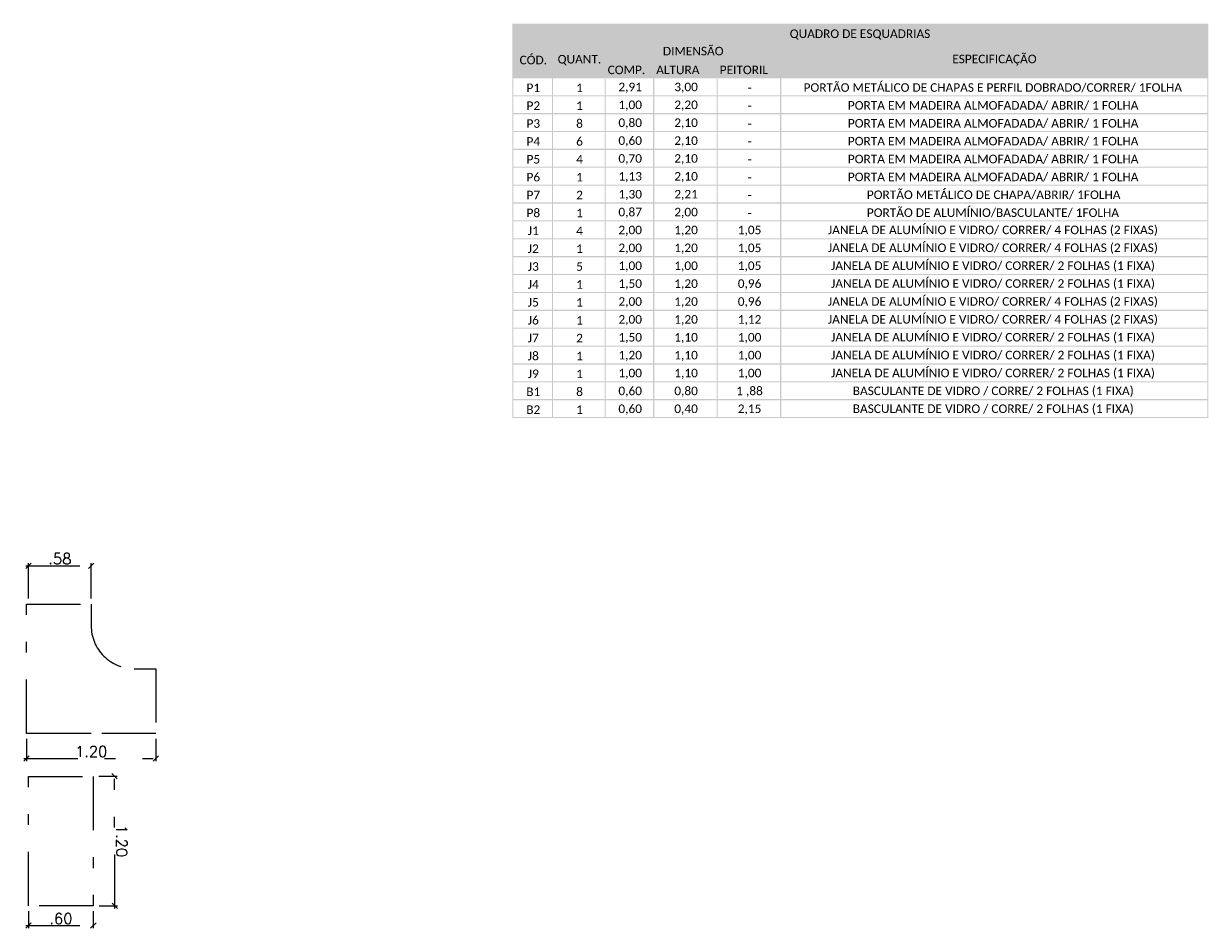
# Model space of a CAD drawing. Header units: millimetres. Extents: x 26 to 1362, y 24 to 358.
# Tile 66 of 256: x 559 to 570, y 143 to 151. Entities that reach past the tile are written whole.
import ezdxf

# ---------------------------------------------------------------- set-up
doc = ezdxf.new("R2010")
doc.units = ezdxf.units.MM
doc.linetypes.add('DIVIDE', pattern=[1.25, 0.5, -0.25, 0, -0.25, 0, -0.25])
for name, color, linetype in [('ARQ-LINHACORTE', 3, 'DIVIDE'), ('PDF6_Solid Fills', 7, 'Continuous'), ('PDF6_Text', 7, 'Continuous')]:
    doc.layers.add(name, color=color, linetype=linetype)
doc.styles.add('PDF Calibri', font='calibri.ttf')
doc.styles.add('ROMANS', font='romans.shx')
doc.dimstyles.new('lOHAINA 1-50', dxfattribs={"dimscale": 0.5, "dimtxt": 0.2, "dimasz": 0.1, "dimexe": 0.05, "dimexo": 0.1, "dimgap": 0.03, "dimtad": 1, "dimzin": 5, "dimdsep": 46, "dimtxsty": 'ROMANS', "dimblk": 'OBLIQUE', "dimcen": 0, "dimdle": 0.05, "dimadec": 0, "dimazin": 0, "dimtfac": 1, "dimtofl": 0, "dimtmove": 2, "dimatfit": 3, "dimfxl": 0.04, "dimtolj": 1, "dimtzin": 1, "dimarcsym": 0})

# ---------------------------------------------------------------- blocks, each defined once
blk = doc.blocks.new('_Oblique')
at = {"color": 0, "linetype": 'ByBlock', "lineweight": -2}
blk.add_line((-0.5, -0.5), (0.5, 0.5), dxfattribs=at)
blk = doc.blocks.new('*D395')
at = {"layer": 'ARQ-LINHACORTE', "color": 0, "lineweight": -2, "transparency": 16777216}
for p, q in [((558.693, 146.14), (559.323, 146.14)), ((558.718, 145.835), (558.718, 146.165)), ((559.298, 145.835), (559.298, 146.165))]:
    blk.add_line(p, q, dxfattribs=at)
at = {"layer": 'DEFPOINTS', "color": 0, "transparency": 16777216}
for p in [(559.298, 146.14), (558.718, 145.785), (559.298, 145.785)]:
    blk.add_point(p, dxfattribs=at)
at = {"layer": 'ARQ-LINHACORTE', "color": 0, "lineweight": -2, "transparency": 16777216, "xscale": 0.05, "yscale": 0.05, "zscale": 0.05, "rotation": 180}
blk.add_blockref('_Oblique', (558.718, 146.14), dxfattribs=at)
at = {"layer": 'ARQ-LINHACORTE', "color": 0, "lineweight": -2, "transparency": 16777216, "xscale": 0.05, "yscale": 0.05, "zscale": 0.05}
blk.add_blockref('_Oblique', (559.298, 146.14), dxfattribs=at)
at = {"layer": 'ARQ-LINHACORTE', "color": 0, "transparency": 16777216, "insert": (559.008, 146.205), "char_height": 0.1, "attachment_point": 5, "style": 'ROMANS'}
blk.add_mtext('\\A1;.58', dxfattribs=at)
blk = doc.blocks.new('*D396')
at = {"layer": 'ARQ-LINHACORTE', "color": 0, "lineweight": -2, "transparency": 16777216}
for p, q in [((558.698, 144.535), (558.698, 144.328)), ((559.898, 144.535), (559.898, 144.328)), ((558.673, 144.353), (559.923, 144.353))]:
    blk.add_line(p, q, dxfattribs=at)
at = {"layer": 'DEFPOINTS', "color": 0, "transparency": 16777216}
for p in [(558.698, 144.585), (559.898, 144.585), (559.898, 144.353)]:
    blk.add_point(p, dxfattribs=at)
at = {"layer": 'ARQ-LINHACORTE', "color": 0, "lineweight": -2, "transparency": 16777216, "xscale": 0.05, "yscale": 0.05, "zscale": 0.05, "rotation": 180}
blk.add_blockref('_Oblique', (558.698, 144.353), dxfattribs=at)
at = {"layer": 'ARQ-LINHACORTE', "color": 0, "lineweight": -2, "transparency": 16777216, "xscale": 0.05, "yscale": 0.05, "zscale": 0.05}
blk.add_blockref('_Oblique', (559.898, 144.353), dxfattribs=at)
at = {"layer": 'ARQ-LINHACORTE', "color": 0, "transparency": 16777216, "insert": (559.298, 144.418), "char_height": 0.1, "attachment_point": 5, "style": 'ROMANS'}
blk.add_mtext('\\A1;1.20', dxfattribs=at)
blk = doc.blocks.new('*D397')
at = {"layer": 'ARQ-LINHACORTE', "color": 0, "lineweight": -2, "transparency": 16777216}
for p, q in [((558.718, 142.937), (558.718, 142.779)), ((559.318, 142.937), (559.318, 142.779)), ((558.693, 142.804), (559.343, 142.804))]:
    blk.add_line(p, q, dxfattribs=at)
at = {"layer": 'DEFPOINTS', "color": 0, "transparency": 16777216}
for p in [(558.718, 142.987), (559.318, 142.987), (559.318, 142.804)]:
    blk.add_point(p, dxfattribs=at)
at = {"layer": 'ARQ-LINHACORTE', "color": 0, "lineweight": -2, "transparency": 16777216, "xscale": 0.05, "yscale": 0.05, "zscale": 0.05, "rotation": 180}
blk.add_blockref('_Oblique', (558.718, 142.804), dxfattribs=at)
at = {"layer": 'ARQ-LINHACORTE', "color": 0, "lineweight": -2, "transparency": 16777216, "xscale": 0.05, "yscale": 0.05, "zscale": 0.05}
blk.add_blockref('_Oblique', (559.318, 142.804), dxfattribs=at)
at = {"layer": 'ARQ-LINHACORTE', "color": 0, "transparency": 16777216, "insert": (559.018, 142.869), "char_height": 0.1, "attachment_point": 5, "style": 'ROMANS'}
blk.add_mtext('\\A1;.60', dxfattribs=at)
blk = doc.blocks.new('*D398')
at = {"layer": 'ARQ-LINHACORTE', "color": 0, "lineweight": -2, "transparency": 16777216}
for p, q in [((559.368, 144.188), (559.539, 144.188)), ((559.517, 142.963), (559.514, 144.213)), ((559.371, 142.988), (559.542, 142.988))]:
    blk.add_line(p, q, dxfattribs=at)
at = {"layer": 'DEFPOINTS', "color": 0, "transparency": 16777216}
for p in [(559.318, 144.187), (559.514, 144.188), (559.321, 142.987)]:
    blk.add_point(p, dxfattribs=at)
at = {"layer": 'ARQ-LINHACORTE', "color": 0, "lineweight": -2, "transparency": 16777216, "xscale": 0.05, "yscale": 0.05, "zscale": 0.05}
for p, rotation in [((559.514, 144.188), 90.16073938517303), ((559.517, 142.988), 270.160739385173)]:
    blk.add_blockref('_Oblique', p, dxfattribs=dict(at, rotation=rotation))
at = {"layer": 'ARQ-LINHACORTE', "color": 0, "transparency": 16777216, "insert": (559.581, 143.588), "char_height": 0.1, "attachment_point": 5, "rotation": 270.1607, "style": 'ROMANS'}
blk.add_mtext('\\A1;1.20', dxfattribs=at)

msp = doc.modelspace()

# ---------------------------------------------------------------- linework, layer by layer
at = {"layer": 'ARQ-LINHACORTE', "color": 3}
msp.add_lwpolyline([(559.2978, 144.585), (558.6978, 144.585), (558.6978, 145.785), (559.2978, 145.785), (559.2978, 145.585, 0.4142136), (559.6978, 145.185), (559.8978, 145.185), (559.8978, 144.585), (558.6978, 144.585), (558.6978, 145.185)], format="xyb", dxfattribs=at)
msp.add_lwpolyline([(559.3177, 142.9874), (558.7177, 142.9874), (558.7177, 144.1874), (559.3177, 144.1874)], close=True, dxfattribs=at)
at = {"layer": 'PDF6_Solid Fills', "lineweight": 35, "transparency": 33554559}
for points in [[(563.1993, 147.5082), (563.2097, 147.5082), (563.1993, 151.1647), (563.2097, 151.1647)], [(563.2097, 151.1546), (569.6497, 151.1546), (563.2097, 151.1649), (569.6497, 151.1649)], [(569.6393, 147.5082), (569.6497, 147.5082), (569.6393, 151.1544), (569.6497, 151.1544)], [(563.2097, 150.9888), (569.6497, 150.9888), (563.2097, 150.9992), (569.6497, 150.9992)], [(563.568, 147.5082), (563.5784, 147.5082), (563.568, 150.9887), (563.5784, 150.9887)], [(564.0552, 147.5082), (564.0655, 147.5082), (564.0552, 150.9887), (564.0655, 150.9887)], [(565.6818, 147.5082), (565.6922, 147.5082), (565.6818, 150.9887), (565.6922, 150.9887)], [(564.0655, 150.8231), (565.6921, 150.8231), (564.0655, 150.8335), (565.6921, 150.8335)], [(564.5047, 147.5082), (564.5151, 147.5082), (564.5047, 150.8229), (564.5151, 150.8229)], [(565.093, 147.5082), (565.1034, 147.5082), (565.093, 150.8229), (565.1034, 150.8229)], [(563.2097, 150.6574), (569.6497, 150.6574), (563.2097, 150.6677), (569.6497, 150.6677)], [(563.2097, 150.4917), (569.6497, 150.4917), (563.2097, 150.502), (569.6497, 150.502)], [(563.2097, 150.3259), (569.6497, 150.3259), (563.2097, 150.3363), (569.6497, 150.3363)], [(563.2097, 150.1602), (569.6497, 150.1602), (563.2097, 150.1706), (569.6497, 150.1706)], [(563.2097, 149.9945), (569.6497, 149.9945), (563.2097, 150.0049), (569.6497, 150.0049)], [(563.2097, 149.8288), (569.6497, 149.8288), (563.2097, 149.8391), (569.6497, 149.8391)], [(563.2097, 149.6631), (569.6497, 149.6631), (563.2097, 149.6734), (569.6497, 149.6734)], [(563.2097, 149.4973), (569.6497, 149.4973), (563.2097, 149.5077), (569.6497, 149.5077)], [(563.2097, 149.3316), (569.6497, 149.3316), (563.2097, 149.342), (569.6497, 149.342)], [(563.2097, 149.1659), (569.6497, 149.1659), (563.2097, 149.1763), (569.6497, 149.1763)], [(563.2097, 149.0002), (569.6497, 149.0002), (563.2097, 149.0105), (569.6497, 149.0105)], [(563.2097, 148.8345), (569.6497, 148.8345), (563.2097, 148.8448), (569.6497, 148.8448)], [(563.2097, 148.6682), (569.6497, 148.6682), (563.2097, 148.6786), (569.6497, 148.6786)], [(563.2097, 148.5025), (569.6497, 148.5025), (563.2097, 148.5129), (569.6497, 148.5129)], [(563.2097, 148.3368), (569.6497, 148.3368), (563.2097, 148.3471), (569.6497, 148.3471)], [(563.2097, 148.1711), (569.6497, 148.1711), (563.2097, 148.1814), (569.6497, 148.1814)], [(563.2097, 148.0053), (569.6497, 148.0053), (563.2097, 148.0157), (569.6497, 148.0157)], [(563.2097, 147.8396), (569.6497, 147.8396), (563.2097, 147.85), (569.6497, 147.85)], [(563.2097, 147.6739), (569.6497, 147.6739), (563.2097, 147.6842), (569.6497, 147.6842)], [(563.2097, 147.5082), (569.6497, 147.5082), (563.2097, 147.5185), (569.6497, 147.5185)]]:
    msp.add_solid(points, dxfattribs=at)
at = {"layer": 'PDF6_Solid Fills', "color": 73, "lineweight": 35, "true_color": 0x92d050, "transparency": 33554559}
msp.add_solid([(563.2034, 150.993), (569.6455, 150.993), (563.2034, 151.1608), (569.6455, 151.1608)], dxfattribs=at)
at = {"layer": 'PDF6_Solid Fills', "color": 9, "lineweight": 35, "true_color": 0xc6e0b4, "transparency": 33554559}
for points in [[(563.2034, 150.8273), (569.6455, 150.8273), (563.2034, 150.995), (569.6455, 150.995)], [(563.2034, 150.6615), (564.0615, 150.6615), (563.2034, 150.8293), (564.0615, 150.8293)], [(565.686, 150.6615), (569.6455, 150.6615), (565.686, 150.8293), (569.6455, 150.8293)]]:
    msp.add_solid(points, dxfattribs=at)
at = {"layer": 'PDF6_Solid Fills', "color": 254, "lineweight": 35, "true_color": 0xe2efda, "transparency": 33554559}
msp.add_solid([(564.0593, 150.6615), (565.6879, 150.6615), (564.0593, 150.8293), (565.6879, 150.8293)], dxfattribs=at)

# ---------------------------------------------------------------- texts
at = {"layer": 'PDF6_Text', "attachment_point": 4, "style": 'PDF Calibri'}
for s, insert, char_height in [('QUADRO DE ESQUADRIAS', (565.7709, 151.0635), 0.079159), ('DIMENSÃO', (564.5958, 150.9102), 0.07916), ('CÓD.', (563.2677, 150.8274), 0.07916), ('QUANT.', (563.6202, 150.8274), 0.07916), ('ESPECIFICAÇÃO', (567.2769, 150.8274), 0.079159), ('COMP.', (564.0842, 150.7362), 0.07916), ('ALTURA', (564.5337, 150.7362), 0.07916), ('PEITORIL', (565.122, 150.7362), 0.07916), ('P1', (563.3319, 150.5705), 0.07916), ('1', (563.7921, 150.5705), 0.0792), ('2,91', (564.1836, 150.5705), 0.07916), ('3,00', (564.7015, 150.5705), 0.07916), ('PORTÃO METÁLICO DE CHAPAS E PERFIL DOBRADO/CORRER/ 1FOLHA', (565.8993, 150.5705), 0.079159), ('-', (565.3809, 150.5705), 0.0792), ('P2', (563.3319, 150.4048), 0.07916), ('1', (563.7921, 150.4048), 0.0792), ('1,00', (564.1836, 150.4048), 0.07916), ('2,20', (564.7015, 150.4048), 0.07916), ('-', (565.3809, 150.4048), 0.0792), ('PORTA EM MADEIRA ALMOFADADA/ ABRIR/ 1 FOLHA', (566.3095, 150.4048), 0.079159), ('P3', (563.3319, 150.239), 0.07916), ('8', (563.7921, 150.239), 0.0792), ('0,80', (564.1836, 150.239), 0.07916), ('2,10', (564.7015, 150.239), 0.07916), ('PORTA EM MADEIRA ALMOFADADA/ ABRIR/ 1 FOLHA', (566.3095, 150.239), 0.079159), ('-', (565.3809, 150.239), 0.0792), ('P4', (563.3319, 150.0733), 0.07916), ('6', (563.7921, 150.0733), 0.0792), ('0,60', (564.1836, 150.0733), 0.07916), ('2,10', (564.7015, 150.0733), 0.07916), ('-', (565.3809, 150.0733), 0.0792), ('PORTA EM MADEIRA ALMOFADADA/ ABRIR/ 1 FOLHA', (566.3095, 150.0733), 0.079159), ('P5', (563.3319, 149.9076), 0.07916), ('4', (563.7921, 149.9076), 0.0792), ('0,70', (564.1836, 149.9076), 0.07916), ('2,10', (564.7015, 149.9076), 0.07916), ('PORTA EM MADEIRA ALMOFADADA/ ABRIR/ 1 FOLHA', (566.3095, 149.9076), 0.079159), ('-', (565.3809, 149.9076), 0.0792), ('P6', (563.3319, 149.7419), 0.07916), ('1', (563.7921, 149.7419), 0.0792), ('1,13', (564.1836, 149.7419), 0.07916), ('2,10', (564.7015, 149.7419), 0.07916), ('-', (565.3809, 149.7419), 0.0792), ('PORTA EM MADEIRA ALMOFADADA/ ABRIR/ 1 FOLHA', (566.3095, 149.7419), 0.079159), ('P7', (563.3319, 149.5762), 0.07916), ('2', (563.7921, 149.5762), 0.0792), ('1,30', (564.1836, 149.5762), 0.07916), ('2,21', (564.7015, 149.5762), 0.07916), ('PORTÃO METÁLICO DE CHAPA/ABRIR/ 1FOLHA', (566.4856, 149.5762), 0.079159), ('-', (565.3809, 149.5762), 0.0792), ('P8', (563.3319, 149.4104), 0.07916), ('1', (563.7921, 149.4104), 0.0792), ('0,87', (564.1836, 149.4104), 0.07916), ('2,00', (564.7015, 149.4104), 0.07916), ('-', (565.3809, 149.4104), 0.0792), ('PORTÃO DE ALUMÍNIO/BASCULANTE/ 1FOLHA', (566.4856, 149.4104), 0.079159), ('J1', (563.3443, 149.2447), 0.07916), ('4', (563.7921, 149.2447), 0.0792), ('2,00', (564.1836, 149.2447), 0.07916), ('1,20', (564.7015, 149.2447), 0.07916), ('1,05', (565.2898, 149.2447), 0.07916), ('JANELA DE ALUMÍNIO E VIDRO/ CORRER/ 4 FOLHAS (2 FIXAS)', (566.1251, 149.2447), 0.079159), ('J2', (563.3443, 149.079), 0.07916), ('1', (563.7921, 149.079), 0.0792), ('2,00', (564.1836, 149.079), 0.07916), ('1,20', (564.7015, 149.079), 0.07916), ('1,05', (565.2898, 149.079), 0.07916), ('JANELA DE ALUMÍNIO E VIDRO/ CORRER/ 4 FOLHAS (2 FIXAS)', (566.1251, 149.079), 0.079159), ('J3', (563.3443, 148.9133), 0.07916), ('5', (563.7921, 148.9133), 0.0792), ('1,00', (564.1836, 148.9133), 0.07916), ('1,00', (564.7015, 148.9133), 0.07916), ('1,05', (565.2898, 148.9133), 0.07916), ('JANELA DE ALUMÍNIO E VIDRO/ CORRER/ 2 FOLHAS (1 FIXA)', (566.1541, 148.9133), 0.079159), ('J4', (563.3443, 148.7476), 0.07916), ('1', (563.7921, 148.7476), 0.0792), ('1,50', (564.1836, 148.7476), 0.07916), ('1,20', (564.7015, 148.7476), 0.07916), ('0,96', (565.2898, 148.7476), 0.07916), ('JANELA DE ALUMÍNIO E VIDRO/ CORRER/ 2 FOLHAS (1 FIXA)', (566.1541, 148.7476), 0.079159), ('J5', (563.3443, 148.5813), 0.07916), ('1', (563.7921, 148.5813), 0.0792), ('2,00', (564.1836, 148.5813), 0.07916), ('1,20', (564.7015, 148.5813), 0.07916), ('0,96', (565.2898, 148.5813), 0.07916), ('JANELA DE ALUMÍNIO E VIDRO/ CORRER/ 4 FOLHAS (2 FIXAS)', (566.1251, 148.5813), 0.079159), ('J6', (563.3443, 148.4156), 0.07916), ('1', (563.7921, 148.4156), 0.0792), ('2,00', (564.1836, 148.4156), 0.07916), ('1,20', (564.7015, 148.4156), 0.07916), ('1,12', (565.2898, 148.4156), 0.07916), ('JANELA DE ALUMÍNIO E VIDRO/ CORRER/ 4 FOLHAS (2 FIXAS)', (566.1251, 148.4156), 0.079159), ('J7', (563.3443, 148.2499), 0.07916), ('2', (563.7921, 148.2499), 0.0792), ('1,50', (564.1836, 148.2499), 0.07916), ('1,10', (564.7015, 148.2499), 0.07916), ('1,00', (565.2898, 148.2499), 0.07916), ('JANELA DE ALUMÍNIO E VIDRO/ CORRER/ 2 FOLHAS (1 FIXA)', (566.1541, 148.2499), 0.079159), ('J8', (563.3443, 148.0842), 0.07916), ('1', (563.7921, 148.0842), 0.0792), ('1,20', (564.1836, 148.0842), 0.07916), ('1,10', (564.7015, 148.0842), 0.07916), ('1,00', (565.2898, 148.0842), 0.07916), ('JANELA DE ALUMÍNIO E VIDRO/ CORRER/ 2 FOLHAS (1 FIXA)', (566.1541, 148.0842), 0.079159), ('J9', (563.3443, 147.9184), 0.07916), ('1', (563.7921, 147.9184), 0.0792), ('1,00', (564.1836, 147.9184), 0.07916), ('1,10', (564.7015, 147.9184), 0.07916), ('1,00', (565.2898, 147.9184), 0.07916), ('JANELA DE ALUMÍNIO E VIDRO/ CORRER/ 2 FOLHAS (1 FIXA)', (566.1541, 147.9184), 0.079159), ('B1', (563.3298, 147.7527), 0.07916), ('8', (563.7921, 147.7527), 0.0792), ('0,60', (564.1836, 147.7527), 0.07916), ('0,80', (564.7015, 147.7527), 0.07916), ('1 ,88', (565.2753, 147.7527), 0.07916), ('BASCULANTE DE VIDRO / CORRE/ 2 FOLHAS (1 FIXA)', (566.3551, 147.7527), 0.079159), ('BASCULANTE DE VIDRO / CORRE/ 2 FOLHAS (1 FIXA)', (566.3551, 147.587), 0.079159), ('B2', (563.3298, 147.587), 0.07916), ('1', (563.7921, 147.587), 0.0792), ('0,60', (564.1836, 147.587), 0.07916), ('0,40', (564.7015, 147.587), 0.07916), ('2,15', (565.2898, 147.587), 0.07916)]:
    msp.add_mtext(s, dxfattribs=dict(at, insert=insert, char_height=char_height))

# ---------------------------------------------------------------- dimensions: what is measured, and where the dimension line sits
at = {"layer": 'ARQ-LINHACORTE', "color": 7, "true_color": 0xffffff}
for base, p1, p2, picture, middle in [((559.2978, 146.1403), (558.7177, 145.785), (559.2978, 145.785), '*D395', (559.0077, 146.2053)), ((559.8978, 144.3526), (558.6978, 144.585), (559.8978, 144.585), '*D396', (559.2978, 144.4176)), ((559.3177, 142.8035), (558.7177, 142.9874), (559.3177, 142.9874), '*D397', (559.0177, 142.8685))]:
    dim = msp.add_linear_dim(base=base, p1=p1, p2=p2, dimstyle='lOHAINA 1-50', dxfattribs=at)
    dim.commit()
    dim.dimension.update_dxf_attribs({"geometry": picture, "text_midpoint": middle})
dim = msp.add_aligned_dim(p1=(559.3211, 142.9874), p2=(559.3177, 144.1874), distance=-0.1962, dimstyle='lOHAINA 1-50', dxfattribs=at)
dim.commit()
dim.dimension.update_dxf_attribs({"geometry": '*D398', "text_midpoint": (559.5805, 143.5881)})

doc.saveas('drawing.dxf')
